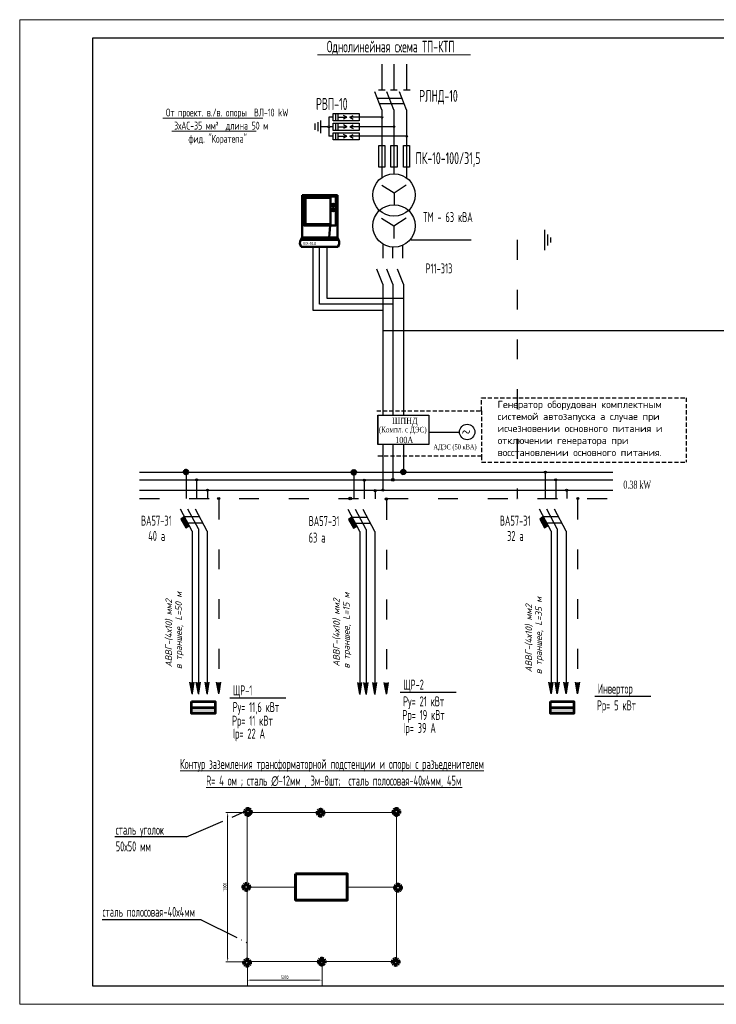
# Model space of a CAD drawing. Header units: metres. Extents: x 703615 to 712205, y 4306166 to 4311183.
# Tile 96 of 256: x 707723 to 707933, y 4306635 to 4306932. Entities that reach past the tile are written whole.
import ezdxf

# ---------------------------------------------------------------- set-up
doc = ezdxf.new("R2010")
doc.units = ezdxf.units.M
doc.header["$LTSCALE"] = 0.5
for name, pattern in [('ACAD_ISO03W100', [30, 12, -18]), ('ACAD_ISO04W100', [30, 24, -3, 0, -3]), ('ACAD_ISO10W100', [18, 12, -3, 0, -3]), ('HIDDEN', [0.375, 0.25, -0.125])]:
    doc.linetypes.add(name, pattern=pattern)
doc.layers.add('(022) Возд. Линии', color=7, linetype='Continuous')
doc.layers.add('Elec', color=4, linetype='Continuous')
for name, color, linetype, lineweight in [('E_Diagram_a-a-a', 7, 'Continuous', 25), ('STR. Format', 7, 'Continuous', 40), ('электрика', 5, 'Continuous', 30)]:
    doc.layers.add(name, color=color, linetype=linetype, lineweight=lineweight)
doc.styles.add('ARIAL', font='arial.ttf', dxfattribs={"height": 1.75})
doc.styles.add('ISO', font='isocpeui.ttf')
doc.styles.get("Standard").update_dxf_attribs({"font": 'times.ttf'})
doc.styles.add('имитатор ГОСТа', font='isocpeur.ttf', dxfattribs={"width": 0.6, "height": 300})
doc.styles.add('ЭОМ схема', font='isocpeui.ttf')

# ---------------------------------------------------------------- blocks, each defined once
blk = doc.blocks.new('аываыва')
at = {"lineweight": 53, "ltscale": 6.666667}
h = blk.add_hatch(color=256, dxfattribs=at)
h.dxf.hatch_style = 1
h.set_gradient(color2=(0, 0, 0), one_color=1)
h.paths.add_polyline_path([(1499.77, 3560.51), (1499.77, 3557.46), (1511.61, 3557.46), (1511.61, 3560.51)])
blk.add_line((1499.77, 3560.51), (1511.61, 3560.51), dxfattribs=at)
blk.add_lwpolyline([(1499.77, 3563.55), (1511.61, 3563.55), (1511.61, 3557.46), (1499.77, 3557.46)], close=True, dxfattribs=at)

msp = doc.modelspace()

# ---------------------------------------------------------------- hatches: boundary and pattern name
at = {"lineweight": 100}
h = msp.add_hatch(color=18, dxfattribs=at)
h.set_gradient(color2=(48, 48, 48), one_color=1, tint=0.19, name='CYLINDER')
h.paths.add_polyline_path([(707773.47, 4306795.6, 0.930829), (707772.82, 4306795.6)])
h.paths.add_polyline_path([(707773.1, 4306795.25), (707773.1, 4306795.6), (707772.82, 4306795.6, 0.017906), (707772.82, 4306795.57, 0.379835)])
h.paths.add_polyline_path([(707773.1, 4306795.6), (707773.1, 4306795.25, 0.449449), (707773.47, 4306795.57, 0.017906), (707773.47, 4306795.6)])
h = msp.add_hatch(color=18, dxfattribs=at)
h.set_gradient(color2=(48, 48, 48), one_color=1, tint=0.19, name='CYLINDER')
h.paths.add_polyline_path([(707824.02, 4306795.48, 0.930829), (707823.37, 4306795.48)])
h.paths.add_polyline_path([(707823.65, 4306795.13), (707823.65, 4306795.48), (707823.37, 4306795.48, 0.017906), (707823.36, 4306795.46, 0.379835)])
h.paths.add_polyline_path([(707823.65, 4306795.48), (707823.65, 4306795.13, 0.449449), (707824.02, 4306795.46, 0.017906), (707824.02, 4306795.48)])
at = {"lineweight": 30}
h = msp.add_hatch(color=18, dxfattribs=at)
h.set_gradient(color2=(48, 48, 48), one_color=1, tint=0.19, name='CYLINDER')
h.paths.add_polyline_path([(707832.71, 4306790.15), (707832.06, 4306790.15, 1)])
h.paths.add_polyline_path([(707832.39, 4306790.47), (707832.39, 4306790.15), (707832.71, 4306790.15, 0.414214)])
h.paths.add_polyline_path([(707832.39, 4306790.47, 0.414214), (707832.06, 4306790.15), (707832.39, 4306790.15)])
h.paths.add_polyline_path([(707835.81, 4306793.26), (707835.03, 4306793.26, 1)])
h.paths.add_polyline_path([(707835.42, 4306793.65), (707835.42, 4306793.26), (707835.81, 4306793.26, 0.414214)])
h.paths.add_polyline_path([(707835.42, 4306793.65, 0.414214), (707835.03, 4306793.26), (707835.42, 4306793.26)])
h.paths.add_polyline_path([(707838.95, 4306795.6), (707838.23, 4306795.6, 1)])
h.paths.add_polyline_path([(707838.59, 4306795.96, 0.414214), (707838.23, 4306795.6), (707838.59, 4306795.6)])
h.paths.add_polyline_path([(707838.59, 4306795.96), (707838.59, 4306795.6), (707838.95, 4306795.6, 0.414214)])
h.paths.add_polyline_path([(707872.93, 4306787.99), (707872.93, 4306787.6), (707873.32, 4306787.6, 0.414214)])
h.paths.add_polyline_path([(707872.93, 4306787.99, 0.414214), (707872.54, 4306787.6), (707872.93, 4306787.6)])
h.paths.add_polyline_path([(707873.32, 4306787.6), (707872.54, 4306787.6, 1)])
h = msp.add_hatch(color=18, dxfattribs=at)
h.set_gradient(color2=(48, 48, 48), one_color=1, tint=0.19, name='CYLINDER')
h.paths.add_polyline_path([(707881.72, 4306795.6, 0.930829), (707881.07, 4306795.6)])
h.paths.add_polyline_path([(707881.36, 4306795.25), (707881.36, 4306795.6), (707881.07, 4306795.6, 0.017906), (707881.07, 4306795.57, 0.379835)])
h.paths.add_polyline_path([(707881.36, 4306795.6), (707881.36, 4306795.25, 0.449449), (707881.72, 4306795.57, 0.017906), (707881.72, 4306795.6)])
h = msp.add_hatch(color=18, dxfattribs=at)
h.set_gradient(color2=(48, 48, 48), one_color=1, tint=0.19, name='CYLINDER')
h.paths.add_polyline_path([(707776.57, 4306793.28, 0.930829), (707775.92, 4306793.28)])
h.paths.add_polyline_path([(707776.21, 4306792.93), (707776.21, 4306793.28), (707775.92, 4306793.28, 0.017906), (707775.92, 4306793.26, 0.379835)])
h.paths.add_polyline_path([(707776.21, 4306793.28), (707776.21, 4306792.93, 0.449449), (707776.57, 4306793.26, 0.017906), (707776.57, 4306793.28)])
h = msp.add_hatch(color=18, dxfattribs=at)
h.set_gradient(color2=(48, 48, 48), one_color=1, tint=0.19, name='CYLINDER')
h.paths.add_polyline_path([(707827.12, 4306793.16, 0.930829), (707826.47, 4306793.16)])
h.paths.add_polyline_path([(707826.75, 4306792.81), (707826.75, 4306793.16), (707826.47, 4306793.16, 0.017906), (707826.47, 4306793.14, 0.379835)])
h.paths.add_polyline_path([(707826.75, 4306793.16), (707826.75, 4306792.81, 0.449449), (707827.12, 4306793.14, 0.017906), (707827.12, 4306793.16)])
h = msp.add_hatch(color=18, dxfattribs=at)
h.set_gradient(color2=(48, 48, 48), one_color=1, tint=0.19, name='CYLINDER')
h.paths.add_polyline_path([(707884.82, 4306793.28, 0.930829), (707884.17, 4306793.28)])
h.paths.add_polyline_path([(707884.46, 4306792.93), (707884.46, 4306793.28), (707884.17, 4306793.28, 0.017906), (707884.17, 4306793.26, 0.379835)])
h.paths.add_polyline_path([(707884.46, 4306793.28), (707884.46, 4306792.93, 0.449449), (707884.82, 4306793.26, 0.017906), (707884.82, 4306793.28)])
h = msp.add_hatch(color=18, dxfattribs=at)
h.set_gradient(color2=(48, 48, 48), one_color=1, tint=0.19, name='CYLINDER')
h.paths.add_polyline_path([(707779.87, 4306790.13, 0.930829), (707779.22, 4306790.13)])
h.paths.add_polyline_path([(707779.5, 4306789.79), (707779.5, 4306790.13), (707779.22, 4306790.13, 0.017906), (707779.22, 4306790.11, 0.379835)])
h.paths.add_polyline_path([(707779.5, 4306790.13), (707779.5, 4306789.79, 0.449449), (707779.87, 4306790.11, 0.017906), (707779.87, 4306790.13)])
h = msp.add_hatch(color=18, dxfattribs=at)
h.set_gradient(color2=(48, 48, 48), one_color=1, tint=0.19, name='CYLINDER')
h.paths.add_polyline_path([(707830.41, 4306790.01, 0.930829), (707829.76, 4306790.01)])
h.paths.add_polyline_path([(707830.05, 4306789.67), (707830.05, 4306790.01), (707829.76, 4306790.01, 0.017906), (707829.76, 4306789.99, 0.379835)])
h.paths.add_polyline_path([(707830.05, 4306790.01), (707830.05, 4306789.67, 0.449449), (707830.41, 4306789.99, 0.017906), (707830.41, 4306790.01)])
h = msp.add_hatch(color=18, dxfattribs=at)
h.set_gradient(color2=(48, 48, 48), one_color=1, tint=0.19, name='CYLINDER')
h.paths.add_polyline_path([(707888.12, 4306790.13, 0.930829), (707887.47, 4306790.13)])
h.paths.add_polyline_path([(707887.75, 4306789.79), (707887.75, 4306790.13), (707887.47, 4306790.13, 0.017906), (707887.47, 4306790.11, 0.379835)])
h.paths.add_polyline_path([(707887.75, 4306790.13), (707887.75, 4306789.79, 0.449449), (707888.12, 4306790.11, 0.017906), (707888.12, 4306790.13)])
h = msp.add_hatch(color=18, dxfattribs=at)
h.set_gradient(color2=(48, 48, 48), one_color=1, tint=0.19, name='CYLINDER')
h.paths.add_polyline_path([(707783.24, 4306787.62, 0.930829), (707782.59, 4306787.62)])
h.paths.add_polyline_path([(707782.87, 4306787.28), (707782.87, 4306787.62), (707782.59, 4306787.62, 0.017906), (707782.59, 4306787.6, 0.379835)])
h.paths.add_polyline_path([(707782.87, 4306787.62), (707782.87, 4306787.28, 0.449449), (707783.24, 4306787.6, 0.017906), (707783.24, 4306787.62)])
h = msp.add_hatch(color=18, dxfattribs=at)
h.set_gradient(color2=(48, 48, 48), one_color=1, tint=0.19, name='CYLINDER')
h.paths.add_polyline_path([(707833.79, 4306787.5, 0.930829), (707833.14, 4306787.5)])
h.paths.add_polyline_path([(707833.42, 4306787.16), (707833.42, 4306787.5), (707833.14, 4306787.5, 0.017906), (707833.13, 4306787.48, 0.379835)])
h.paths.add_polyline_path([(707833.42, 4306787.5), (707833.42, 4306787.16, 0.449449), (707833.79, 4306787.48, 0.017906), (707833.79, 4306787.5)])
h = msp.add_hatch(color=18, dxfattribs=at)
h.set_gradient(color2=(48, 48, 48), one_color=1, tint=0.19, name='CYLINDER')
h.paths.add_polyline_path([(707891.49, 4306787.63, 0.930829), (707890.84, 4306787.63)])
h.paths.add_polyline_path([(707891.13, 4306787.28), (707891.13, 4306787.63), (707890.84, 4306787.63, 0.017906), (707890.84, 4306787.6, 0.379835)])
h.paths.add_polyline_path([(707891.13, 4306787.63), (707891.13, 4306787.28, 0.449449), (707891.49, 4306787.6, 0.017906), (707891.49, 4306787.63)])
h = msp.add_hatch(color=18, dxfattribs=at)
h.set_gradient(color2=(48, 48, 48), one_color=1, tint=0.19, name='CYLINDER')
h.paths.add_polyline_path([(707772.58, 4306782.16), (707771.52, 4306781.38), (707772.97, 4306778.78), (707774.05, 4306779.41)])
h = msp.add_hatch(color=18, dxfattribs=at)
h.set_gradient(color2=(48, 48, 48), one_color=1, tint=0.19, name='CYLINDER')
h.paths.add_polyline_path([(707880.77, 4306782.15), (707879.71, 4306781.37), (707881.16, 4306778.77), (707882.24, 4306779.4)])
h = msp.add_hatch(color=18, dxfattribs=at)
h.set_gradient(color2=(48, 48, 48), one_color=1, tint=0.19, name='CYLINDER')
h.paths.add_polyline_path([(707823.12, 4306782.04), (707822.07, 4306781.26), (707823.52, 4306778.66), (707824.59, 4306779.29)])
h = msp.add_hatch(color=18, dxfattribs=at)
h.set_gradient(color2=(48, 48, 48), one_color=1, tint=0.19, name='CYLINDER')
h.paths.add_polyline_path([(707774.91, 4306732.18), (707774.26, 4306732.18), (707774.91, 4306728.74)])
h.paths.add_polyline_path([(707774.91, 4306728.85), (707775.46, 4306732.18), (707774.91, 4306732.18)])
h = msp.add_hatch(color=18, dxfattribs=at)
h.set_gradient(color2=(48, 48, 48), one_color=1, tint=0.19, name='CYLINDER')
h.paths.add_polyline_path([(707776.81, 4306732.18), (707776.16, 4306732.18), (707776.81, 4306728.74)])
h.paths.add_polyline_path([(707776.81, 4306728.85), (707777.35, 4306732.18), (707776.81, 4306732.18)])
h = msp.add_hatch(color=18, dxfattribs=at)
h.set_gradient(color2=(48, 48, 48), one_color=1, tint=0.19, name='CYLINDER')
h.paths.add_polyline_path([(707779.44, 4306732.18), (707778.79, 4306732.18), (707779.44, 4306728.74)])
h.paths.add_polyline_path([(707779.44, 4306728.85), (707779.98, 4306732.18), (707779.44, 4306732.18)])
h = msp.add_hatch(color=18, dxfattribs=at)
h.set_gradient(color2=(48, 48, 48), one_color=1, tint=0.19, name='CYLINDER')
h.paths.add_polyline_path([(707782.93, 4306732.18), (707782.28, 4306732.18), (707782.93, 4306728.74)])
h.paths.add_polyline_path([(707782.93, 4306728.85), (707783.48, 4306732.18), (707782.93, 4306732.18)])
h = msp.add_hatch(color=18, dxfattribs=at)
h.set_gradient(color2=(48, 48, 48), one_color=1, tint=0.19, name='CYLINDER')
h.paths.add_polyline_path([(707825.46, 4306732.06), (707824.81, 4306732.06), (707825.46, 4306728.62)])
h.paths.add_polyline_path([(707825.46, 4306728.73), (707826, 4306732.06), (707825.46, 4306732.06)])
h = msp.add_hatch(color=18, dxfattribs=at)
h.set_gradient(color2=(48, 48, 48), one_color=1, tint=0.19, name='CYLINDER')
h.paths.add_polyline_path([(707827.35, 4306732.06), (707826.7, 4306732.06), (707827.35, 4306728.62)])
h.paths.add_polyline_path([(707827.35, 4306728.73), (707827.9, 4306732.06), (707827.35, 4306732.06)])
h = msp.add_hatch(color=18, dxfattribs=at)
h.set_gradient(color2=(48, 48, 48), one_color=1, tint=0.19, name='CYLINDER')
h.paths.add_polyline_path([(707829.98, 4306732.06), (707829.33, 4306732.06), (707829.98, 4306728.62)])
h.paths.add_polyline_path([(707829.98, 4306728.73), (707830.53, 4306732.06), (707829.98, 4306732.06)])
h = msp.add_hatch(color=18, dxfattribs=at)
h.set_gradient(color2=(48, 48, 48), one_color=1, tint=0.19, name='CYLINDER')
h.paths.add_polyline_path([(707833.48, 4306732.06), (707832.83, 4306732.06), (707833.48, 4306728.62)])
h.paths.add_polyline_path([(707833.48, 4306728.73), (707834.02, 4306732.06), (707833.48, 4306732.06)])
h = msp.add_hatch(color=18, dxfattribs=at)
h.set_gradient(color2=(48, 48, 48), one_color=1, tint=0.19, name='CYLINDER')
h.paths.add_polyline_path([(707883.1, 4306732.17), (707882.45, 4306732.17), (707883.1, 4306728.73)])
h.paths.add_polyline_path([(707883.1, 4306728.84), (707883.65, 4306732.17), (707883.1, 4306732.17)])
h = msp.add_hatch(color=18, dxfattribs=at)
h.set_gradient(color2=(48, 48, 48), one_color=1, tint=0.19, name='CYLINDER')
h.paths.add_polyline_path([(707885, 4306732.17), (707884.35, 4306732.17), (707885, 4306728.73)])
h.paths.add_polyline_path([(707885, 4306728.84), (707885.54, 4306732.17), (707885, 4306732.17)])
h = msp.add_hatch(color=18, dxfattribs=at)
h.set_gradient(color2=(48, 48, 48), one_color=1, tint=0.19, name='CYLINDER')
h.paths.add_polyline_path([(707887.63, 4306732.17), (707886.98, 4306732.17), (707887.63, 4306728.73)])
h.paths.add_polyline_path([(707887.63, 4306728.84), (707888.17, 4306732.17), (707887.63, 4306732.17)])
h = msp.add_hatch(color=18, dxfattribs=at)
h.set_gradient(color2=(48, 48, 48), one_color=1, tint=0.19, name='CYLINDER')
h.paths.add_polyline_path([(707891.12, 4306732.17), (707890.47, 4306732.17), (707891.12, 4306728.73)])
h.paths.add_polyline_path([(707891.12, 4306728.84), (707891.67, 4306732.17), (707891.12, 4306732.17)])

# ---------------------------------------------------------------- linework, layer by layer
at = {"lineweight": 0}
for p, q in [((707812.72, 4306921.48, 321.54), (707858.79, 4306921.48, 321.54)), ((707766.05, 4306902.36, 321.54), (707796.2, 4306902.36, 321.54)), ((707768.81, 4306898.41, 321.54), (707794.19, 4306898.41, 321.54)), ((707771.25, 4306705.44, 321.54), (707862.87, 4306705.44, 321.54)), ((707771.25, 4306705.44, 321.54), (707862.87, 4306705.44, 321.54)), ((707779.14, 4306700.41, 321.54), (707856.31, 4306700.41, 321.54)), ((707779.14, 4306700.41, 321.54), (707856.31, 4306700.41, 321.54))]:
    msp.add_line(p, q, dxfattribs=at)
at = {"lineweight": 30}
for p, q in [((707832.12, 4306918.58, 321.54), (707832.12, 4306910.91, 321.54)), ((707835.76, 4306918.58, 321.54), (707835.76, 4306910.85, 321.54)), ((707839.56, 4306918.58, 321.54), (707839.56, 4306910.85, 321.54)), ((707832.12, 4306904.86, 321.54), (707829.97, 4306910.32, 321.54)), ((707831.04, 4306910.91, 321.54), (707833.05, 4306910.91, 321.54)), ((707835.76, 4306904.86, 321.54), (707833.61, 4306910.32, 321.54)), ((707834.74, 4306910.85, 321.54), (707836.75, 4306910.85, 321.54)), ((707839.56, 4306904.86, 321.54), (707837.41, 4306910.32, 321.54)), ((707838.6, 4306910.85, 321.54), (707840.6, 4306910.85, 321.54)), ((707830.77, 4306908.33, 321.54), (707838.2, 4306908.33, 321.54)), ((707831.39, 4306906.77, 321.54), (707838.81, 4306906.77, 321.54)), ((707832.12, 4306904.86, 321.54), (707832.12, 4306884.42, 321.54)), ((707835.76, 4306904.86, 321.54), (707835.76, 4306885.56, 321.54)), ((707839.56, 4306904.86, 321.54), (707839.56, 4306884.31, 321.54)), ((707832.39, 4306852.28, 321.54), (707832.39, 4306812.7, 321.54)), ((707835.42, 4306852.28, 321.54), (707835.42, 4306812.51, 321.54)), ((707838.59, 4306852.28, 321.54), (707838.59, 4306812.51, 321.54)), ((707830.92, 4306812.7, 321.54), (707830.92, 4306803.89, 321.54)), ((707832.39, 4306803.89, 321.54), (707832.39, 4306790.15, 321.54)), ((707835.42, 4306803.89, 321.54), (707835.42, 4306793.26, 321.54)), ((707838.59, 4306803.89, 321.54), (707838.59, 4306795.6, 321.54)), ((707759.04, 4306795.6, 321.54), (707901.76, 4306795.6, 321.54)), ((707773.1, 4306795.6, 321.54), (707773.1, 4306787.6, 321.54)), ((707823.65, 4306795.48, 321.54), (707823.65, 4306787.48, 321.54)), ((707881.36, 4306795.6, 321.54), (707881.36, 4306787.6, 321.54)), ((707759.04, 4306793.26, 321.54), (707901.76, 4306793.26, 321.54)), ((707776.25, 4306793.26, 321.54), (707776.25, 4306787.6, 321.54)), ((707826.79, 4306793.14, 321.54), (707826.79, 4306787.48, 321.54)), ((707884.5, 4306793.26, 321.54), (707884.5, 4306787.6, 321.54)), ((707759.04, 4306790.15, 321.54), (707901.76, 4306790.15, 321.54)), ((707779.57, 4306790.15, 321.54), (707779.57, 4306787.6, 321.54)), ((707830.12, 4306790.03, 321.54), (707830.12, 4306787.48, 321.54)), ((707887.82, 4306790.15, 321.54), (707887.82, 4306787.6, 321.54)), ((707774.92, 4306777.77, 321.54), (707771.39, 4306784.37, 321.54)), ((707772.58, 4306782.16, 321.54), (707771.52, 4306781.38, 321.54)), ((707776.79, 4306778.43, 321.54), (707773.61, 4306784.37, 321.54)), ((707779.43, 4306777.77, 321.54), (707775.91, 4306784.37, 321.54)), ((707825.47, 4306777.65, 321.54), (707821.94, 4306784.25, 321.54)), ((707827.33, 4306778.31, 321.54), (707824.16, 4306784.25, 321.54)), ((707829.98, 4306777.65, 321.54), (707826.45, 4306784.25, 321.54)), ((707883.11, 4306777.77, 321.54), (707879.58, 4306784.36, 321.54)), ((707880.77, 4306782.15, 321.54), (707879.71, 4306781.37, 321.54)), ((707884.98, 4306778.43, 321.54), (707881.8, 4306784.36, 321.54)), ((707887.62, 4306777.77, 321.54), (707884.1, 4306784.36, 321.54)), ((707771.52, 4306781.38, 321.54), (707772.97, 4306778.78, 321.54)), ((707772.58, 4306782.15, 321.54), (707777.09, 4306782.15, 321.54)), ((707772.97, 4306778.78, 321.54), (707774.05, 4306779.41, 321.54)), ((707773.59, 4306780.27, 321.54), (707778.1, 4306780.27, 321.54)), ((707823.12, 4306782.04, 321.54), (707822.07, 4306781.26, 321.54)), ((707822.07, 4306781.26, 321.54), (707823.52, 4306778.66, 321.54)), ((707823.13, 4306782.03, 321.54), (707827.63, 4306782.03, 321.54)), ((707823.52, 4306778.66, 321.54), (707824.59, 4306779.29, 321.54)), ((707824.13, 4306780.15, 321.54), (707828.65, 4306780.15, 321.54)), ((707879.71, 4306781.37, 321.54), (707881.16, 4306778.77, 321.54)), ((707880.77, 4306782.14, 321.54), (707885.28, 4306782.14, 321.54)), ((707881.16, 4306778.77, 321.54), (707882.24, 4306779.4, 321.54)), ((707881.78, 4306780.26, 321.54), (707886.29, 4306780.26, 321.54)), ((707774.92, 4306777.77, 321.54), (707774.92, 4306728.62, 321.54)), ((707776.79, 4306778.43, 321.54), (707776.79, 4306728.62, 321.54)), ((707779.43, 4306777.77, 321.54), (707779.43, 4306728.62, 321.54)), ((707825.47, 4306777.65, 321.54), (707825.47, 4306728.5, 321.54)), ((707827.33, 4306778.31, 321.54), (707827.33, 4306728.5, 321.54)), ((707829.98, 4306777.65, 321.54), (707829.98, 4306728.5, 321.54)), ((707883.11, 4306777.77, 321.54), (707883.11, 4306728.9, 321.54)), ((707884.98, 4306778.43, 321.54), (707884.98, 4306728.84, 321.54)), ((707887.62, 4306777.77, 321.54), (707887.62, 4306728.75, 321.54)), ((707774.91, 4306728.74, 321.54), (707774.26, 4306732.18, 321.54)), ((707775.46, 4306732.18, 321.54), (707774.91, 4306728.85, 321.54)), ((707776.81, 4306728.74, 321.54), (707776.16, 4306732.18, 321.54)), ((707777.35, 4306732.18, 321.54), (707776.81, 4306728.85, 321.54)), ((707779.44, 4306728.74, 321.54), (707778.79, 4306732.18, 321.54)), ((707779.98, 4306732.18, 321.54), (707779.44, 4306728.85, 321.54)), ((707782.93, 4306728.74, 321.54), (707782.28, 4306732.18, 321.54)), ((707783.48, 4306732.18, 321.54), (707782.93, 4306728.85, 321.54)), ((707825.46, 4306728.62, 321.54), (707824.81, 4306732.06, 321.54)), ((707826, 4306732.06, 321.54), (707825.46, 4306728.73, 321.54)), ((707827.35, 4306728.62, 321.54), (707826.7, 4306732.06, 321.54)), ((707827.9, 4306732.06, 321.54), (707827.35, 4306728.73, 321.54)), ((707829.98, 4306728.62, 321.54), (707829.33, 4306732.06, 321.54)), ((707830.53, 4306732.06, 321.54), (707829.98, 4306728.73, 321.54)), ((707833.48, 4306728.62, 321.54), (707832.83, 4306732.06, 321.54)), ((707834.02, 4306732.06, 321.54), (707833.48, 4306728.73, 321.54)), ((707883.1, 4306728.73, 321.54), (707882.45, 4306732.17, 321.54)), ((707883.65, 4306732.17, 321.54), (707883.1, 4306728.84, 321.54)), ((707885, 4306728.73, 321.54), (707884.35, 4306732.17, 321.54)), ((707885.54, 4306732.17, 321.54), (707885, 4306728.84, 321.54)), ((707887.63, 4306728.73, 321.54), (707886.98, 4306732.17, 321.54)), ((707888.17, 4306732.17, 321.54), (707887.63, 4306728.84, 321.54)), ((707891.12, 4306728.73, 321.54), (707890.47, 4306732.17, 321.54)), ((707891.67, 4306732.17, 321.54), (707891.12, 4306728.84, 321.54))]:
    msp.add_line(p, q, dxfattribs=at)
at = {"color": 0, "linetype": 'ByBlock', "lineweight": 30}
for p, q in [((707812.76, 4306901.12, 321.54), (707812.76, 4306898.37, 321.54)), ((707813.6, 4306901.64, 321.54), (707813.6, 4306897.85, 321.54)), ((707817.45, 4306902.62, 321.54), (707816.16, 4306902.62, 321.54)), ((707816.16, 4306902.62, 321.54), (707816.16, 4306900.04, 321.54)), ((707818.14, 4306903.71, 321.54), (707818.14, 4306901.54, 321.54)), ((707818.82, 4306903.71, 321.54), (707818.82, 4306901.54, 321.54)), ((707818.82, 4306902.62, 321.54), (707821.59, 4306902.62, 321.54)), ((707821.59, 4306902.62, 321.54), (707820.58, 4306903.17, 321.54)), ((707821.59, 4306902.62, 321.54), (707820.58, 4306902.07, 321.54)), ((707822.43, 4306902.62, 321.54), (707823.45, 4306903.17, 321.54)), ((707831.88, 4306902.62, 321.54), (707822.43, 4306902.62, 321.54)), ((707822.43, 4306902.62, 321.54), (707823.45, 4306902.07, 321.54)), ((707811.92, 4306900.69, 321.54), (707811.92, 4306898.8, 321.54)), ((707815.87, 4306899.75, 321.54), (707813.6, 4306899.75, 321.54)), ((707816.16, 4306899.46, 321.54), (707816.16, 4306896.87, 321.54)), ((707817.45, 4306899.75, 321.54), (707816.46, 4306899.75, 321.54)), ((707818.14, 4306900.83, 321.54), (707818.14, 4306898.66, 321.54)), ((707818.82, 4306900.83, 321.54), (707818.82, 4306898.66, 321.54)), ((707818.82, 4306899.75, 321.54), (707821.59, 4306899.75, 321.54)), ((707821.59, 4306899.75, 321.54), (707820.58, 4306900.3, 321.54)), ((707821.59, 4306899.75, 321.54), (707820.58, 4306899.2, 321.54)), ((707822.43, 4306899.75, 321.54), (707823.45, 4306900.3, 321.54)), ((707822.43, 4306899.75, 321.54), (707823.45, 4306899.2, 321.54)), ((707835.52, 4306899.75, 321.54), (707822.91, 4306899.75, 321.54)), ((707817.45, 4306896.87, 321.54), (707816.16, 4306896.87, 321.54)), ((707818.14, 4306897.96, 321.54), (707818.14, 4306895.78, 321.54)), ((707818.82, 4306897.96, 321.54), (707818.82, 4306895.78, 321.54)), ((707818.82, 4306896.87, 321.54), (707821.59, 4306896.87, 321.54)), ((707821.59, 4306896.87, 321.54), (707820.58, 4306897.42, 321.54)), ((707821.59, 4306896.87, 321.54), (707820.58, 4306896.32, 321.54)), ((707822.43, 4306896.87, 321.54), (707823.45, 4306897.42, 321.54)), ((707839.32, 4306896.87, 321.54), (707822.43, 4306896.87, 321.54)), ((707822.43, 4306896.87, 321.54), (707823.45, 4306896.32, 321.54)), ((707832.39, 4306838.32, 321.54), (707951.86, 4306838.32, 321.54))]:
    msp.add_line(p, q, dxfattribs=at)
at = {"linetype": 'ACAD_ISO03W100', "ltscale": 30}
for p, q in [((707832.05, 4306882.1, 321.54), (707835.83, 4306879.82, 321.54)), ((707835.83, 4306879.82, 321.54), (707839.45, 4306882.26, 321.54)), ((707835.83, 4306879.9, 321.54), (707835.83, 4306876.04, 321.54)), ((707831.98, 4306872.13, 321.54), (707835.76, 4306869.84, 321.54)), ((707835.76, 4306869.84, 321.54), (707839.38, 4306872.28, 321.54)), ((707835.76, 4306869.92, 321.54), (707835.76, 4306866.07, 321.54))]:
    msp.add_line(p, q, dxfattribs=at)
at = {"linetype": 'ACAD_ISO03W100', "lineweight": 25, "ltscale": 3}
for p, q in [((707881.11, 4306868.64, 321.54), (707881.11, 4306862.56, 321.54)), ((707840.98, 4306865.6, 321.54), (707881.11, 4306865.6, 321.54)), ((707882, 4306867.23, 321.54), (707882, 4306863.97, 321.54)), ((707882.89, 4306866.37, 321.54), (707882.89, 4306864.83, 321.54))]:
    msp.add_line(p, q, dxfattribs=at)
at = {"linetype": 'ACAD_ISO03W100', "lineweight": 25}
msp.add_line((707872.93, 4306865.6, 321.54), (707872.93, 4306787.6, 321.54), dxfattribs=at)
at = {"lineweight": 30, "ltscale": 30}
for p, q in [((707811.37, 4306844.28, 321.54), (707811.37, 4306863.56, 321.54)), ((707813.33, 4306846.24, 321.54), (707813.33, 4306863.56, 321.54)), ((707815.61, 4306847.97, 321.54), (707815.61, 4306863.56, 321.54)), ((707811.37, 4306844.28, 321.54), (707811.37, 4306851.66, 321.54)), ((707813.33, 4306846.24, 321.54), (707813.33, 4306851.66, 321.54)), ((707815.61, 4306847.97, 321.54), (707815.61, 4306851.66, 321.54)), ((707838.59, 4306847.97, 321.54), (707815.61, 4306847.97, 321.54)), ((707835.36, 4306846.24, 321.54), (707813.33, 4306846.24, 321.54)), ((707832.33, 4306844.28, 321.54), (707811.37, 4306844.28, 321.54))]:
    msp.add_line(p, q, dxfattribs=at)
for p, q in [((707832.37, 4306864.42, 321.54), (707832.37, 4306860.09, 321.54)), ((707835.33, 4306863.46, 321.54), (707835.33, 4306860.09, 321.54)), ((707838.35, 4306863.99, 321.54), (707838.35, 4306860.09, 321.54)), ((707832.39, 4306852.28, 321.54), (707830.6, 4306856.82, 321.54)), ((707835.42, 4306852.28, 321.54), (707833.63, 4306856.82, 321.54)), ((707838.59, 4306852.28, 321.54), (707836.8, 4306856.82, 321.54))]:
    msp.add_line(p, q)
at = {"linetype": 'ACAD_ISO03W100', "lineweight": 30}
for p, q in [((707759.04, 4306787.6, 321.54), (707901.76, 4306787.6, 321.54)), ((707782.92, 4306787.27, 321.54), (707782.92, 4306728.62, 321.54)), ((707833.47, 4306787.16, 321.54), (707833.47, 4306728.5, 321.54)), ((707891.11, 4306787.27, 321.54), (707891.11, 4306728.78, 321.54))]:
    msp.add_line(p, q, dxfattribs=at)
at = {"ltscale": 30}
for p, q in [((707837.62, 4306729.22, 321.54), (707854.52, 4306729.22, 321.54)), ((707786.26, 4306727.51, 321.54), (707803.15, 4306727.51, 321.54)), ((707896.26, 4306728.01, 321.54), (707913.15, 4306728.01, 321.54))]:
    msp.add_line(p, q, dxfattribs=at)
at = {"linetype": 'ACAD_ISO04W100'}
for p, q in [((707773.16, 4306685.52, 321.54), (707791.2, 4306693.35, 321.54)), ((707777.64, 4306660.54, 321.54), (707791.49, 4306653.62, 321.54))]:
    msp.add_line(p, q, dxfattribs=at)
at = {"lineweight": 20, "ltscale": 30}
for p, q in [((707791.21, 4306692.89, 321.54), (707785.05, 4306692.89, 321.54)), ((707785.61, 4306691.76, 321.54), (707785.61, 4306649.01, 321.54)), ((707791.21, 4306647.89, 321.54), (707785.05, 4306647.89, 321.54)), ((707791.57, 4306647.62, 321.54), (707791.57, 4306640.72, 321.54)), ((707814.07, 4306647.62, 321.54), (707814.07, 4306640.72, 321.54)), ((707792.69, 4306642.33, 321.54), (707812.94, 4306642.33, 321.54))]:
    msp.add_line(p, q, dxfattribs=at)
at = {"linetype": 'ACAD_ISO10W100', "lineweight": 20, "ltscale": 30}
for p, q in [((707791.49, 4306692.91, 321.54), (707791.49, 4306647.91, 321.54)), ((707836.49, 4306692.91, 321.54), (707791.49, 4306692.91, 321.54)), ((707836.49, 4306647.91, 321.54), (707836.49, 4306692.91, 321.54)), ((707791.51, 4306670.33, 321.54), (707806.08, 4306670.33, 321.54)), ((707821.66, 4306670.33, 321.54), (707836.43, 4306670.33, 321.54)), ((707791.49, 4306647.91, 321.54), (707836.49, 4306647.91, 321.54))]:
    msp.add_line(p, q, dxfattribs=at)
at = {"color": 0, "linetype": 'ByBlock', "lineweight": 30, "elevation": 321.54}
for points in [[(707817.45, 4306903.71), (707825.29, 4306903.71), (707825.29, 4306901.54), (707817.45, 4306901.54)], [(707817.45, 4306900.83), (707825.29, 4306900.83), (707825.29, 4306898.66), (707817.45, 4306898.66)], [(707817.45, 4306897.96), (707825.29, 4306897.96), (707825.29, 4306895.78), (707817.45, 4306895.78)], [(707833.03, 4306894.11), (707833.03, 4306887.58), (707831.21, 4306887.58), (707831.21, 4306894.11)], [(707836.67, 4306894.11), (707836.67, 4306887.58), (707834.85, 4306887.58), (707834.85, 4306894.11)], [(707840.47, 4306894.11), (707840.47, 4306887.58), (707838.66, 4306887.58), (707838.66, 4306894.11)]]:
    msp.add_lwpolyline(points, close=True, dxfattribs=at)
at = {"lineweight": 25, "elevation": 321.54}
for points in [[(707773.16, 4306685.52), (707751.56, 4306685.52)], [(707777.64, 4306660.54), (707747.75, 4306660.54)]]:
    msp.add_lwpolyline(points, dxfattribs=at)
at = {"lineweight": 60, "ltscale": 30, "elevation": 321.54}
msp.add_lwpolyline([(707806.08, 4306674.37), (707821.66, 4306674.37), (707821.66, 4306666.49), (707806.08, 4306666.49)], close=True, dxfattribs=at)
at = {"lineweight": 30}
for centre, radius in [((707832.12, 4306902.62, 321.54), 0.243), ((707816.16, 4306899.75, 321.54), 0.291), ((707835.76, 4306899.75, 321.54), 0.243), ((707839.56, 4306896.87, 321.54), 0.243), ((707881.4, 4306795.57, 321.54), 0.326), ((707776.25, 4306793.26, 321.54), 0.326), ((707826.79, 4306793.14, 321.54), 0.326), ((707835.42, 4306793.26, 321.54), 0.391), ((707884.5, 4306793.26, 321.54), 0.326), ((707779.54, 4306790.11, 321.54), 0.326), ((707830.09, 4306789.99, 321.54), 0.326), ((707832.39, 4306790.15, 321.54), 0.326), ((707887.79, 4306790.11, 321.54), 0.326), ((707782.91, 4306787.6, 321.54), 0.326), ((707822.55, 4306787.6, 321.54), 0.391), ((707833.46, 4306787.48, 321.54), 0.326), ((707891.17, 4306787.6, 321.54), 0.326)]:
    msp.add_circle(centre, radius, dxfattribs=at)
for centre in [(707835.76, 4306879.16, 321.54), (707835.76, 4306869.84, 321.54)]:
    msp.add_circle(centre, 6.4)
at = {"lineweight": 100}
for centre, radius in [((707773.1, 4306795.6, 321.54), 0.36), ((707823.65, 4306795.48, 321.54), 0.36), ((707823.69, 4306795.46, 321.54), 0.326), ((707838.59, 4306795.6, 321.54), 0.326)]:
    msp.add_circle(centre, radius, dxfattribs=at)
at = {"linetype": 'ACAD_ISO04W100', "lineweight": 100}
for centre in [(707791.71, 4306693.06, 321.54), (707813.63, 4306692.82, 321.54), (707836.5, 4306693.06, 321.54), (707791.24, 4306670.45, 321.54), (707836.97, 4306670.21, 321.54), (707813.99, 4306647.91, 321.54), (707836.26, 4306647.84, 321.54), (707791.48, 4306647.6, 321.54)]:
    msp.add_circle(centre, 0.859, dxfattribs=at)
at = {"lineweight": 20, "ltscale": 30}
for points in [[(707785.43, 4306691.76, 321.54), (707785.8, 4306691.76, 321.54), (707785.61, 4306692.89, 321.54)], [(707785.43, 4306649.01, 321.54), (707785.8, 4306649.01, 321.54), (707785.61, 4306647.89, 321.54)], [(707792.69, 4306642.52, 321.54), (707792.69, 4306642.15, 321.54), (707791.57, 4306642.33, 321.54)], [(707812.94, 4306642.52, 321.54), (707812.94, 4306642.15, 321.54), (707814.07, 4306642.33, 321.54)]]:
    msp.add_solid(points, dxfattribs=at)
at = {"layer": 'Elec', "color": 0, "lineweight": 50, "elevation": 321.54}
for points in [[(707808.03, 4306879.11), (707808.03, 4306866.29)], [(707808.03, 4306879.11), (707818.7, 4306879.11)], [(707818.7, 4306879.11), (707818.7, 4306866.29)], [(707816.98, 4306876.07), (707817.94, 4306876.07)], [(707816.98, 4306874.69), (707817.94, 4306874.69)], [(707817.42, 4306875.63), (707817.42, 4306876.55)], [(707817.42, 4306874.26), (707817.42, 4306875.18)], [(707816.54, 4306869.96), (707816.18, 4306866.29)], [(707808.03, 4306866.29), (707807.65, 4306865.63)], [(707807.65, 4306865.63), (707819.01, 4306865.63)], [(707808.03, 4306866.29), (707818.7, 4306866.29)], [(707818.7, 4306866.29), (707819.01, 4306865.63)], [(707807.8, 4306863.56), (707818.86, 4306863.56)]]:
    msp.add_lwpolyline(points, dxfattribs=at)
for points in [[(707808.59, 4306878.66), (707818.27, 4306878.66), (707818.27, 4306869.96), (707808.59, 4306869.96)], [(707809.1, 4306878.26), (707816.57, 4306878.26), (707816.57, 4306870.41), (707809.1, 4306870.41)]]:
    msp.add_lwpolyline(points, close=True, dxfattribs=at)
at = {"layer": 'Elec', "color": 0, "lineweight": 50}
for centre in [(707817.42, 4306876.07, 321.54), (707817.42, 4306874.69, 321.54)]:
    msp.add_circle(centre, 0.439, dxfattribs=at)
for centre, start, end in [((707809.22, 4306864.71, 321.54), 149.483, 218.7945), ((707817.44, 4306864.71, 321.54), 321.2055, 30.517)]:
    msp.add_arc(centre, 1.82, start, end, dxfattribs=at)
at = {"layer": 'STR. Format', "lineweight": 13, "ltscale": 30}
for p, q in [((707722.92, 4306635.04, 321.54), (707722.92, 4306932.04, 321.54)), ((707722.92, 4306932.04, 321.54), (708142.92, 4306932.04, 321.54)), ((707722.92, 4306635.04, 321.54), (708142.92, 4306635.04, 321.54))]:
    msp.add_line(p, q, dxfattribs=at)
at = {"layer": 'STR. Format', "color": 0, "linetype": 'ByBlock', "lineweight": 30, "ltscale": 30}
for p, q in [((707744.92, 4306640.54, 321.54), (707744.92, 4306926.54, 321.54)), ((707744.92, 4306926.54, 321.54), (708137.42, 4306926.54, 321.54)), ((708137.42, 4306640.54, 321.54), (707744.92, 4306640.54, 321.54))]:
    msp.add_line(p, q, dxfattribs=at)
at = {"layer": 'электрика', "linetype": 'HIDDEN', "lineweight": 30, "ltscale": 10}
for p, q in [((707862.16, 4306817.99, 321.54), (707923.88, 4306817.99, 321.54)), ((707862.16, 4306814.1, 321.54), (707862.16, 4306817.99, 321.54)), ((707923.88, 4306817.99, 321.54), (707923.88, 4306798.56, 321.54)), ((707830.55, 4306814.1, 321.54), (707862.16, 4306814.1, 321.54)), ((707862.16, 4306814.1, 321.54), (707862.16, 4306800.41, 321.54)), ((707862.16, 4306800.41, 321.54), (707830.55, 4306800.41, 321.54)), ((707862.16, 4306800.41, 321.54), (707862.16, 4306798.56, 321.54)), ((707862.16, 4306798.56, 321.54), (707923.88, 4306798.56, 321.54))]:
    msp.add_line(p, q, dxfattribs=at)
at = {"layer": 'электрика', "lineweight": 30, "ltscale": 2}
for p, q in [((707830.92, 4306812.7, 321.54), (707846.27, 4306812.7, 321.54)), ((707830.92, 4306803.89, 321.54), (707830.92, 4306812.7, 321.54)), ((707830.92, 4306812.7, 321.54), (707846.27, 4306812.7, 321.54)), ((707830.92, 4306803.89, 321.54), (707830.92, 4306812.7, 321.54)), ((707846.27, 4306812.7, 321.54), (707846.27, 4306803.89, 321.54)), ((707846.27, 4306812.7, 321.54), (707846.27, 4306803.89, 321.54)), ((707846.21, 4306807.57, 321.54), (707855.49, 4306807.57, 321.54)), ((707846.27, 4306803.89, 321.54), (707830.92, 4306803.89, 321.54)), ((707846.27, 4306803.89, 321.54), (707830.92, 4306803.89, 321.54))]:
    msp.add_line(p, q, dxfattribs=at)
msp.add_circle((707857.81, 4306807.67, 321.54), 2.32, dxfattribs=at)
msp.add_circle((707857.81, 4306807.67, 321.54), 2.32, dxfattribs=at)

# ---------------------------------------------------------------- block references
at = {"layer": '(022) Возд. Линии', "color": 0, "lineweight": 60, "xscale": 0.6000000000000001, "yscale": 0.6000000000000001, "zscale": 0.6000000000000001}
for p in [(706874.84, 4304588.24, 321.54), (706983.05, 4304588.24, 321.54)]:
    msp.add_blockref('аываыва', p, dxfattribs=at)

# ---------------------------------------------------------------- texts
at = {"lineweight": 50, "style": 'имитатор ГОСТа', "width": 0.6}
for s, height, p in [('Однолинейная схема ТП-КТП', 3.5, (707815.53, 4306922.18, 321.54)), ('От проект. в./в. опоры  ВЛ-10 kW', 2.3681, (707767.02, 4306902.84, 321.54)), ('3хАС-35 мм²  длина 50 м  ', 2.3681, (707769.48, 4306898.89, 321.54)), ('фид. "Коратепа"', 2.3681, (707773.81, 4306894.93, 321.54))]:
    msp.add_text(s, height=height, dxfattribs=at).set_placement(p)
at = {"color": 0, "style": 'ARIAL'}
msp.add_text('ЕХ-518 ', height=0.816, dxfattribs=at).set_placement((707808.46, 4306864.19, 321.54))
at = {"lineweight": 30, "ltscale": 30, "style": 'имитатор ГОСТа', "width": 0.6}
for s, p in [('ЩР-2', (707838.56, 4306729.98, 321.54)), ('Инвертор', (707897.2, 4306728.76, 321.54)), ('ЩР-1', (707787.2, 4306728.26, 321.54))]:
    msp.add_text(s, height=3, dxfattribs=at).set_placement(p)
at = {"ltscale": 30, "style": 'имитатор ГОСТа', "width": 0.6}
for s, p in [('Ру= 11,6 кВт', (707787.13, 4306723.19, 321.54)), ('Ру= 21 кВт', (707838.5, 4306724.91, 321.54)), ('Рр= 5 кВт', (707896.93, 4306723.71, 321.54)), ('Рр= 19 кВт', (707838.3, 4306720.81, 321.54)), ('Рр= 11 кВт', (707786.93, 4306719.09, 321.54)), ('Iр= 39 A', (707838.63, 4306716.91, 321.54)), ('Iр= 22 A', (707787.27, 4306715.19, 321.54))]:
    msp.add_text(s, height=3, dxfattribs=at).set_placement(p)
at = {"lineweight": 0, "style": 'имитатор ГОСТа', "width": 0.6}
for s, p in [('Контур заземления трансформаторной подстенции и опоры с разъеденителем     ', (707771.25, 4306706.04, 321.54)), ('R= 4 ом ; сталь ∅-12мм , 3м-8шт;  сталь полосовая-40х4мм, 45м ', (707779.14, 4306701.01, 321.54))]:
    msp.add_text(s, height=3, dxfattribs=at).set_placement(p)
at = {"lineweight": 30, "ltscale": 30, "attachment_point": 1, "style": 'имитатор ГОСТа'}
for s, insert, char_height, width in [('  РЛНД-10', (707840.6, 4306910.85, 321.54), 3.6, 16.8407), ('  РВП-10', (707809.49, 4306908.41, 321.54), 3.6, 16.8407), ('ПК-10-100/31,5', (707842.25, 4306892.07, 321.54), 3.6, 16.8407), ('{\\fISOCPEUR|b0|i0|c204|p34;ВА57-31}', (707759.48, 4306782.43, 321.54), 3, 18.8), ('ВА57-31\\P63 а', (707810.03, 4306782.31, 321.54), 3, 18.8), ('{\\fISOCPEUR|b0|i0|c204|p34;ВА57-31}', (707867.67, 4306782.42, 321.54), 3, 18.8), ('40 а', (707761.66, 4306777.83, 321.54), 3, 18.8), ('32 а', (707869.85, 4306777.82, 321.54), 3, 18.8)]:
    msp.add_mtext(s, dxfattribs=dict(at, insert=insert, char_height=char_height, width=width))
at = {"ltscale": 30, "char_height": 3, "attachment_point": 1, "style": 'имитатор ГОСТа'}
for s, insert, width in [('ТМ - 63 кВА ', (707844.57, 4306873.99, 321.54), 25.6863), ('{\\fISOCPEUR|b0|i0|c204|p34;Р}11-313', (707845.26, 4306858.51, 321.54), 10.1135)]:
    msp.add_mtext(s, dxfattribs=dict(at, insert=insert, width=width))
at = {"insert": (707867, 4306808.74, 321.54), "char_height": 2.1749, "width": 56.959, "attachment_point": 4, "style": 'ISO'}
msp.add_mtext('{\\fISOCPEUR|b1|i0|c204|p34;\\C0;Генератор оборудован комплектным \\Pсистемой автозапуска а случае при \\Pисчезновении основного питания и \\Pотключении генератора при \\Pвосстановлении основного питания.}', dxfattribs=at)
at = {"linetype": 'ACAD_ISO03W100', "lineweight": 100, "ltscale": 30, "insert": (707904.91, 4306792.97, 321.54), "char_height": 2.4, "width": 10.0136, "attachment_point": 1, "style": 'имитатор ГОСТа'}
msp.add_mtext('{\\fTimes New Roman Cyr|b0|i0|c204|p18;0.38 kW}', dxfattribs=at)
at = {"linetype": 'ACAD_ISO04W100', "char_height": 3, "attachment_point": 1, "style": 'имитатор ГОСТа'}
for s, insert, width in [('сталь уголок\\P50х50 мм', (707751.86, 4306689.17, 321.54), 23.5159), ('{\\fISOCPEUR|b0|i0|c204|p34;сталь} {\\fISOCPEUR|b0|i0|c204|p34;полосовая}-40{\\fISOCPEUR|b0|i0|c204|p34;х}4{\\fISOCPEUR|b0|i0|c204|p34;мм}', (707747.88, 4306664.43, 321.54), 35.0203)]:
    msp.add_mtext(s, dxfattribs=dict(at, insert=insert, width=width))
at = {"lineweight": 20, "ltscale": 30, "insert": (707784.76, 4306670.39, 321.54), "char_height": 1.125, "attachment_point": 5, "rotation": 90, "style": 'имитатор ГОСТа'}
msp.add_mtext('10000', dxfattribs=at)
at = {"lineweight": 20, "ltscale": 30, "insert": (707802.82, 4306643.19, 321.54), "char_height": 1.125, "attachment_point": 5, "style": 'имитатор ГОСТа'}
msp.add_mtext('5000', dxfattribs=at)
at = {"layer": 'E_Diagram_a-a-a', "color": 7, "ltscale": 0.01, "style": 'ЭОМ схема'}
for s, p in [('в траншее, L=50 м', (707771.82, 4306736.15, 321.54)), ('в траншее, L=15 м', (707822.37, 4306736.32, 321.54)), ('АВВГ-(4х10) мм2', (707768.84, 4306736.71, 321.54)), ('АВВГ-(4х10) мм2', (707819.39, 4306736.88, 321.54)), ('АВВГ-(4х10) мм2', (707877.37, 4306735.16, 321.54)), ('в траншее, L=35 м', (707880.35, 4306734.59, 321.54))]:
    msp.add_text(s, height=1.9903, rotation=90, dxfattribs=at).set_placement(p)
at = {"layer": 'электрика', "lineweight": 30, "ltscale": 2}
for s, height, width, p in [('ШПНД', 1.89, 0.85, (707835.18, 4306810.07, 321.54)), ('(Компл. с ДЭС)', 1.68, 0.7, (707831.16, 4306807.55, 321.54)), ('100А', 1.89, 0.85, (707836.11, 4306804.31, 321.54)), ('~', 3.78, 0.85, (707856.21, 4306805.76, 321.54)), ('АДЭС (50 кВА) ', 1.5, 0.7, (707847.64, 4306802.43, 321.54))]:
    msp.add_text(s, height=height, dxfattribs=dict(at, width=width)).set_placement(p)

doc.saveas('drawing.dxf')
